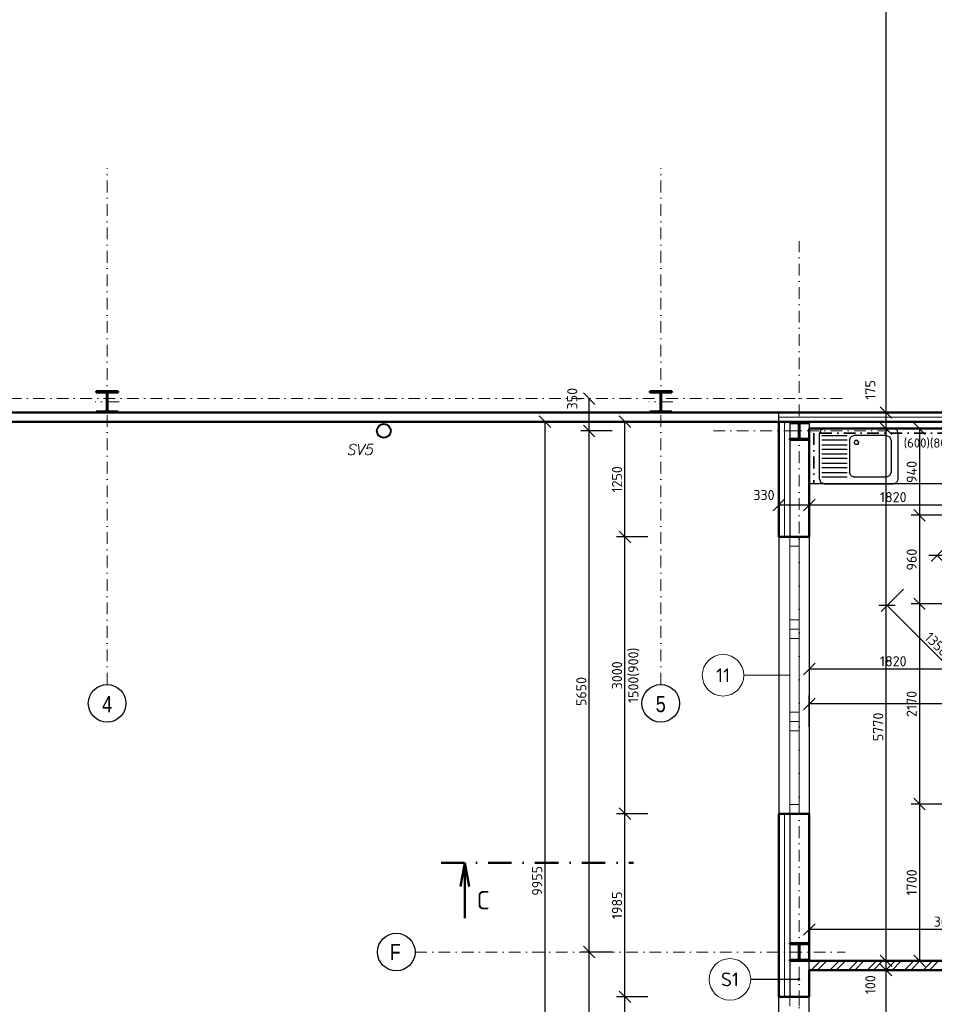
# Model space of a CAD drawing. Header units: millimetres. Extents: x -118752 to 407724, y -73278 to 155058.
# Tile 64 of 256: x 78497 to 88409, y 12751 to 23427. Entities that reach past the tile are written whole.
import ezdxf
from ezdxf.enums import TextEntityAlignment as Align

# ---------------------------------------------------------------- set-up
doc = ezdxf.new("R2010")
doc.units = ezdxf.units.MM
doc.header["$LTSCALE"] = 10
doc.linetypes.add('DASHDOT', pattern=[25.4, 12.7, -6.35, 0, -6.35])
doc.layers.add('CA_drez pravouhly+odkap. plocha (85x60xEH87)', color=7, linetype='Continuous')
doc.layers.add('IN_SANITA', color=7, linetype='Continuous')
for name, color, linetype, lineweight in [('CKBUBLINY', 1, 'Continuous', 18), ('CKBUBLINY_POPIS', 3, 'Continuous', 25), ('CKIZOLACE', 1, 'Continuous', 18), ('CKKOTY', 3, 'Continuous', 25), ('CKOBKLAD_POPIS', 3, 'Continuous', 25), ('CKOKNA', 1, 'Continuous', 18), ('CKPOPIS_POHLED', 3, 'Continuous', 25), ('CKRASTR', 7, 'DASHDOT', 15), ('CKRASTR_POPIS', 3, 'Continuous', 25), ('CKREZY_OZNACENI', 4, 'DASHDOT', 50), ('CKSTENY_PODROVINOU', 7, 'Continuous', 25), ('CKSTENY_REZ', 6, 'Continuous', 50), ('CKTEXTY_MALE', 3, 'Continuous', 18), ('CSPROFILY_OSY', 1, 'DASHDOT', 18), ('CSPROFILY_REZY', 4, 'Continuous', 50), ('obklady', 4, 'DASHDOT', 35), ('srafy', 7, 'Continuous', 18), ('ZTI-DEŠŤOVÁ-KANALIZACE', 210, 'KANALIZACE', 40)]:
    doc.layers.add(name, color=color, linetype=linetype, lineweight=lineweight)
doc.styles.add('Arial', font='arial.ttf', dxfattribs={"width": 0.8})
doc.styles.add('KURZIVA', font='italic__.ttf')
doc.styles.get("Standard").update_dxf_attribs({"font": 'isocpeur.ttf'})
doc.linetypes.add('IZOLACE_POLYSTYREN_EXPANDOVANY', pattern='A,1,[224,CADKON.SHX,S=0.01,R=0,X=-0.5,Y=-1.74],-2', length=3)
doc.linetypes.add('IZOLACE_POLYSTYREN_PENOVY', pattern='A,0.001,[228,CADKON.SHX,S=0.1,R=0,X=0,Y=0],-2', length=2.001)
doc.linetypes.add('KANALIZACE', pattern='A,30,-3.5,["C",Standard,S=2.54,R=0,X=-3.81,Y=-1.27],-0.001', length=33.501)
doc.dimstyles.new('CADKON', dxfattribs={"dimscale": 50, "dimtxt": 2.2, "dimasz": 2.5, "dimexe": 1.8, "dimexo": 5, "dimgap": 0.6, "dimtad": 1, "dimrnd": 1, "dimtxsty": 'Standard', "dimblk1": 'OBLIQUE', "dimblk2": 'OBLIQUE', "dimsah": 1, "dimcen": 2.5, "dimadec": 1, "dimazin": 2, "dimtfac": 1, "dimtdec": 4, "dimtix": 1, "dimtmove": 2, "dimatfit": 3, "dimldrblk": 'OPEN30', "dimfxl": 5, "dimfxlon": 1, "dimtolj": 1, "dimarcsym": 0})

# ---------------------------------------------------------------- blocks, each defined once
blk = doc.blocks.new('_OBLIQUE')
at = {"color": 0, "linetype": 'ByBlock'}
blk.add_line((-0.5, -0.5), (0.5, 0.5), dxfattribs=at)
blk = doc.blocks.new('*D7941')
at = {"layer": 'CKKOTY', "color": 0, "lineweight": -2}
for p, q in [((85306, 19068), (84966, 19068)), ((85056, 17818), (85056, 19068)), ((85306, 17818), (84966, 17818))]:
    blk.add_line(p, q, dxfattribs=at)
at = {"layer": 'Defpoints', "color": 0}
for p in [(85056, 19068), (86417, 19068), (86417, 17818)]:
    blk.add_point(p, dxfattribs=at)
at = {"layer": 'CKKOTY', "color": 0, "lineweight": -2, "xscale": 125, "yscale": 125, "zscale": 125}
for p, rotation in [((85056, 19068), 90), ((85056, 17818), 270)]:
    blk.add_blockref('_OBLIQUE', p, dxfattribs=dict(at, rotation=rotation))
at = {"layer": 'CKKOTY', "color": 0, "insert": (84971, 18443), "char_height": 110, "attachment_point": 5, "rotation": 90}
blk.add_mtext('\\A1;1250', dxfattribs=at)
blk = doc.blocks.new('_Open30')
at = {"color": 0, "lineweight": -2}
for p, q in [((-1, 0.268), (0, 0)), ((0, 0), (-1, -0.268)), ((0, 0), (-1, 0))]:
    blk.add_line(p, q, dxfattribs=at)
blk = doc.blocks.new('*D7943')
at = {"layer": 'CKKOTY', "color": 0, "lineweight": -2}
for p, q in [((85306, 14818), (84966, 14818)), ((85056, 12833), (85056, 14818)), ((85306, 12833), (84966, 12833))]:
    blk.add_line(p, q, dxfattribs=at)
at = {"layer": 'Defpoints', "color": 0}
for p in [(85056, 14818), (86417, 14818), (86417, 12833)]:
    blk.add_point(p, dxfattribs=at)
at = {"layer": 'CKKOTY', "color": 0, "lineweight": -2, "xscale": 125, "yscale": 125, "zscale": 125}
for p, rotation in [((85056, 14818), 90), ((85056, 12833), 270)]:
    blk.add_blockref('_OBLIQUE', p, dxfattribs=dict(at, rotation=rotation))
at = {"layer": 'CKKOTY', "color": 0, "insert": (84971, 13825), "char_height": 110, "attachment_point": 5, "rotation": 90}
blk.add_mtext('\\A1;1985', dxfattribs=at)
blk = doc.blocks.new('*D7944')
at = {"layer": 'CKKOTY', "color": 0, "lineweight": -2}
for p, q in [((85306, 17818), (84966, 17818)), ((85056, 14818), (85056, 17818)), ((85306, 14818), (84966, 14818))]:
    blk.add_line(p, q, dxfattribs=at)
at = {"layer": 'Defpoints', "color": 0}
for p in [(85056, 17818), (86417, 17818), (86417, 14818)]:
    blk.add_point(p, dxfattribs=at)
at = {"layer": 'CKKOTY', "color": 0, "lineweight": -2, "xscale": 125, "yscale": 125, "zscale": 125}
for p, rotation in [((85056, 17818), 90), ((85056, 14818), 270)]:
    blk.add_blockref('_OBLIQUE', p, dxfattribs=dict(at, rotation=rotation))
at = {"layer": 'CKKOTY', "color": 0, "char_height": 110, "attachment_point": 5, "rotation": 90}
for s, insert in [('\\A1;1500(900)', (85152, 16318)), ('\\A1;3000', (84971, 16318))]:
    blk.add_mtext(s, dxfattribs=dict(at, insert=insert))
blk = doc.blocks.new('*D7945')
at = {"layer": 'CKKOTY', "color": 0, "lineweight": -2}
for p, q in [((85306, 12833), (84966, 12833)), ((85056, 9833), (85056, 12833)), ((85306, 9833), (84966, 9833))]:
    blk.add_line(p, q, dxfattribs=at)
at = {"layer": 'Defpoints', "color": 0}
for p in [(85056, 12833), (86417, 12833), (86417, 9833)]:
    blk.add_point(p, dxfattribs=at)
at = {"layer": 'CKKOTY', "color": 0, "lineweight": -2, "xscale": 125, "yscale": 125, "zscale": 125}
for p, rotation in [((85056, 12833), 90), ((85056, 9833), 270)]:
    blk.add_blockref('_OBLIQUE', p, dxfattribs=dict(at, rotation=rotation))
at = {"layer": 'CKKOTY', "color": 0, "char_height": 110, "attachment_point": 5, "rotation": 90}
for s, insert in [('\\A1;1500(900)', (85152, 11333)), ('\\A1;3000', (84971, 11333))]:
    blk.add_mtext(s, dxfattribs=dict(at, insert=insert))
blk = doc.blocks.new('*D7946')
at = {"layer": 'CKKOTY', "color": 0, "lineweight": -2}
for p, q in [((84440, 19068), (84100, 19068)), ((84190, 9113), (84190, 19068)), ((84440, 9113), (84100, 9113))]:
    blk.add_line(p, q, dxfattribs=at)
at = {"layer": 'Defpoints', "color": 0}
for p in [(84190, 19068), (86723, 19068), (86724, 9113)]:
    blk.add_point(p, dxfattribs=at)
at = {"layer": 'CKKOTY', "color": 0, "lineweight": -2, "xscale": 125, "yscale": 125, "zscale": 125}
for p, rotation in [((84190, 19068), 90), ((84190, 9113), 270)]:
    blk.add_blockref('_OBLIQUE', p, dxfattribs=dict(at, rotation=rotation))
at = {"layer": 'CKKOTY', "color": 0, "insert": (84105, 14090), "char_height": 110, "attachment_point": 5, "rotation": 90}
blk.add_mtext('\\A1;9955', dxfattribs=at)
blk = doc.blocks.new('_Open90')
at = {"color": 0, "lineweight": -2}
for p, q in [((0, 0), (-1, 0)), ((-0.5, 0.5), (0, 0)), ((0, 0), (-0.5, -0.5))]:
    blk.add_line(p, q, dxfattribs=at)
blk = doc.blocks.new('*D7948')
at = {"layer": 'CKKOTY', "color": 0, "lineweight": -2}
for p, q in [((84918, 13318), (84578, 13318)), ((84668, 9318), (84668, 13318)), ((84918, 9318), (84578, 9318))]:
    blk.add_line(p, q, dxfattribs=at)
at = {"layer": 'Defpoints', "color": 0}
for p in [(84668, 13318), (86724, 13318), (86724, 9318)]:
    blk.add_point(p, dxfattribs=at)
at = {"layer": 'CKKOTY', "color": 0, "lineweight": -2, "xscale": 125, "yscale": 125, "zscale": 125}
for p, rotation in [((84668, 13318), 90), ((84668, 9318), 270)]:
    blk.add_blockref('_OBLIQUE', p, dxfattribs=dict(at, rotation=rotation))
at = {"layer": 'CKKOTY', "color": 0, "insert": (84583, 11318), "char_height": 110, "attachment_point": 5, "rotation": 90}
blk.add_mtext('\\A1;4000', dxfattribs=at)
blk = doc.blocks.new('*D7949')
at = {"layer": 'CKKOTY', "color": 0, "lineweight": -2}
for p, q in [((84918, 18968), (84578, 18968)), ((84668, 13318), (84668, 18968)), ((84918, 13318), (84578, 13318))]:
    blk.add_line(p, q, dxfattribs=at)
at = {"layer": 'Defpoints', "color": 0}
for p in [(84668, 18968), (86014, 18968), (86724, 13318)]:
    blk.add_point(p, dxfattribs=at)
at = {"layer": 'CKKOTY', "color": 0, "lineweight": -2, "xscale": 125, "yscale": 125, "zscale": 125}
for p, rotation in [((84668, 18968), 90), ((84668, 13318), 270)]:
    blk.add_blockref('_OBLIQUE', p, dxfattribs=dict(at, rotation=rotation))
at = {"layer": 'CKKOTY', "color": 0, "insert": (84583, 16143), "char_height": 110, "attachment_point": 5, "rotation": 90}
blk.add_mtext('\\A1;5650', dxfattribs=at)
blk = doc.blocks.new('*D7954')
at = {"layer": 'CKKOTY', "color": 0, "lineweight": -2}
for p, q in [((84550, 19318), (84578, 19318)), ((84668, 18968), (84668, 19318)), ((84918, 18968), (84578, 18968))]:
    blk.add_line(p, q, dxfattribs=at)
at = {"layer": 'Defpoints', "color": 0}
for p in [(84668, 19318), (85050, 19318), (86014, 18968)]:
    blk.add_point(p, dxfattribs=at)
at = {"layer": 'CKKOTY', "color": 0, "lineweight": -2, "xscale": 125, "yscale": 125, "zscale": 125}
for p, rotation in [((84668, 19318), 90), ((84668, 18968), 270)]:
    blk.add_blockref('_OBLIQUE', p, dxfattribs=dict(at, rotation=rotation))
at = {"layer": 'CKKOTY', "color": 0, "insert": (84485, 19318), "char_height": 110, "attachment_point": 5, "rotation": 90}
blk.add_mtext('\\A1;350', dxfattribs=at)
blk = doc.blocks.new('*D7964')
at = {"layer": 'CKKOTY', "color": 0, "lineweight": -2}
for p, q in [((87636, 13123), (87976, 13123)), ((87886, 9443), (87886, 13123)), ((87694, 9443), (87976, 9443))]:
    blk.add_line(p, q, dxfattribs=at)
at = {"layer": 'Defpoints', "color": 0}
for p in [(87054, 13123), (87886, 13123), (87194, 9443)]:
    blk.add_point(p, dxfattribs=at)
at = {"layer": 'CKKOTY', "color": 0, "lineweight": -2, "xscale": 125, "yscale": 125, "zscale": 125}
for p, rotation in [((87886, 13123), 90), ((87886, 9443), 270)]:
    blk.add_blockref('_OBLIQUE', p, dxfattribs=dict(at, rotation=rotation))
at = {"layer": 'CKKOTY', "color": 0, "insert": (87801, 11283), "char_height": 110, "attachment_point": 5, "rotation": 90}
blk.add_mtext('\\A1;3680', dxfattribs=at)
blk = doc.blocks.new('*D7965')
at = {"layer": 'CKKOTY', "color": 0, "lineweight": -2}
for p, q in [((87636, 13223), (87976, 13223)), ((87886, 13123), (87886, 13223)), ((87636, 13123), (87976, 13123))]:
    blk.add_line(p, q, dxfattribs=at)
at = {"layer": 'Defpoints', "color": 0}
for p in [(87054, 13223), (87886, 13223), (87054, 13123)]:
    blk.add_point(p, dxfattribs=at)
at = {"layer": 'CKKOTY', "color": 0, "lineweight": -2, "xscale": 125, "yscale": 125, "zscale": 125}
for p, rotation in [((87886, 13223), 90), ((87886, 13123), 270)]:
    blk.add_blockref('_OBLIQUE', p, dxfattribs=dict(at, rotation=rotation))
at = {"layer": 'CKKOTY', "color": 0, "insert": (87716, 12964), "char_height": 110, "attachment_point": 5, "rotation": 90}
blk.add_mtext('\\A1;100', dxfattribs=at)
blk = doc.blocks.new('*D7966')
at = {"layer": 'CKKOTY', "color": 0, "lineweight": -2}
for p, q in [((87636, 18993), (87976, 18993)), ((87886, 13223), (87886, 18993)), ((87636, 13223), (87976, 13223))]:
    blk.add_line(p, q, dxfattribs=at)
at = {"layer": 'Defpoints', "color": 0}
for p in [(87054, 18993), (87886, 18993), (87054, 13223)]:
    blk.add_point(p, dxfattribs=at)
at = {"layer": 'CKKOTY', "color": 0, "lineweight": -2, "xscale": 125, "yscale": 125, "zscale": 125}
for p, rotation in [((87886, 18993), 90), ((87886, 13223), 270)]:
    blk.add_blockref('_OBLIQUE', p, dxfattribs=dict(at, rotation=rotation))
at = {"layer": 'CKKOTY', "color": 0, "insert": (87801, 15759), "char_height": 110, "attachment_point": 5, "rotation": 90}
blk.add_mtext('\\A1;5770', dxfattribs=at)
blk = doc.blocks.new('*D7967')
at = {"layer": 'CKKOTY', "color": 0, "lineweight": -2}
for p, q in [((87886, 18993), (87886, 19168)), ((88386, 19168), (87976, 19168)), ((87636, 18993), (87976, 18993))]:
    blk.add_line(p, q, dxfattribs=at)
at = {"layer": 'Defpoints', "color": 0}
for p in [(87886, 19168), (87886, 19168), (87054, 18993)]:
    blk.add_point(p, dxfattribs=at)
at = {"layer": 'CKKOTY', "color": 0, "lineweight": -2, "xscale": 125, "yscale": 125, "zscale": 125}
for p, rotation in [((87886, 19168), 90), ((87886, 18993), 270)]:
    blk.add_blockref('_OBLIQUE', p, dxfattribs=dict(at, rotation=rotation))
at = {"layer": 'CKKOTY', "color": 0, "insert": (87716, 19413), "char_height": 110, "attachment_point": 5, "rotation": 90}
blk.add_mtext('\\A1;175', dxfattribs=at)
blk = doc.blocks.new('*D7968')
at = {"layer": 'CKKOTY', "color": 0, "lineweight": -2}
for p, q in [((87636, 41468), (87976, 41468)), ((87886, 19168), (87886, 41468)), ((87386, 19168), (87796, 19168))]:
    blk.add_line(p, q, dxfattribs=at)
at = {"layer": 'Defpoints', "color": 0}
for p in [(85564, 41468), (87886, 41468), (87886, 19168)]:
    blk.add_point(p, dxfattribs=at)
at = {"layer": 'CKKOTY', "color": 0, "lineweight": -2, "xscale": 125, "yscale": 125, "zscale": 125}
for p, rotation in [((87886, 41468), 90), ((87886, 19168), 270)]:
    blk.add_blockref('_OBLIQUE', p, dxfattribs=dict(at, rotation=rotation))
at = {"layer": 'CKKOTY', "color": 0, "insert": (87801, 30318), "char_height": 110, "attachment_point": 5, "rotation": 90}
blk.add_mtext('\\A1;22300', dxfattribs=at)
blk = doc.blocks.new('*D7971')
at = {"layer": 'CKKOTY', "color": 0, "lineweight": -2}
for p, q in [((87054, 13723), (87054, 13653)), ((90054, 13723), (90054, 13653)), ((90054, 13563), (87054, 13563))]:
    blk.add_line(p, q, dxfattribs=at)
at = {"layer": 'Defpoints', "color": 0}
for p in [(87054, 13563), (87054, 13223), (90054, 13223)]:
    blk.add_point(p, dxfattribs=at)
at = {"layer": 'CKKOTY', "color": 0, "lineweight": -2, "xscale": 125, "yscale": 125, "zscale": 125, "rotation": 180}
blk.add_blockref('_OBLIQUE', (87054, 13563), dxfattribs=at)
at = {"layer": 'CKKOTY', "color": 0, "lineweight": -2, "xscale": 125, "yscale": 125, "zscale": 125}
blk.add_blockref('_OBLIQUE', (90054, 13563), dxfattribs=at)
at = {"layer": 'CKKOTY', "color": 0, "insert": (88554, 13648), "char_height": 110, "attachment_point": 5}
blk.add_mtext('\\A1;3000', dxfattribs=at)
blk = doc.blocks.new('*D7979')
at = {"layer": 'CKKOTY', "color": 0, "lineweight": -2}
for p, q in [((87054, 15758), (87054, 16098)), ((90774, 16030), (90774, 16098)), ((90774, 16008), (87054, 16008))]:
    blk.add_line(p, q, dxfattribs=at)
at = {"layer": 'Defpoints', "color": 0}
for p in [(87054, 16008), (90774, 15530), (87054, 14818)]:
    blk.add_point(p, dxfattribs=at)
at = {"layer": 'CKKOTY', "color": 0, "lineweight": -2, "xscale": 125, "yscale": 125, "zscale": 125, "rotation": 180}
blk.add_blockref('_OBLIQUE', (87054, 16008), dxfattribs=at)
at = {"layer": 'CKKOTY', "color": 0, "lineweight": -2, "xscale": 125, "yscale": 125, "zscale": 125}
blk.add_blockref('_OBLIQUE', (90774, 16008), dxfattribs=at)
at = {"layer": 'CKKOTY', "color": 0, "insert": (89120, 16093), "char_height": 110, "attachment_point": 5}
blk.add_mtext('\\A1;3720', dxfattribs=at)
blk = doc.blocks.new('*D7980')
at = {"layer": 'CKKOTY', "color": 0, "lineweight": -2}
for p, q in [((87054, 18415), (87054, 18075)), ((88874, 18415), (88874, 18075)), ((87054, 18165), (88874, 18165))]:
    blk.add_line(p, q, dxfattribs=at)
at = {"layer": 'Defpoints', "color": 0}
for p in [(87054, 18993), (88874, 18993), (88874, 18165)]:
    blk.add_point(p, dxfattribs=at)
at = {"layer": 'CKKOTY', "color": 0, "lineweight": -2, "xscale": 125, "yscale": 125, "zscale": 125, "rotation": 180}
blk.add_blockref('_OBLIQUE', (87054, 18165), dxfattribs=at)
at = {"layer": 'CKKOTY', "color": 0, "lineweight": -2, "xscale": 125, "yscale": 125, "zscale": 125}
blk.add_blockref('_OBLIQUE', (88874, 18165), dxfattribs=at)
at = {"layer": 'CKKOTY', "color": 0, "insert": (87964, 18250), "char_height": 110, "attachment_point": 5}
blk.add_mtext('\\A1;1820', dxfattribs=at)
blk = doc.blocks.new('*D8335')
at = {"layer": 'CKKOTY', "color": 0, "lineweight": -2}
for p, q in [((86724, 18415), (86724, 18075)), ((87054, 18415), (87054, 18075)), ((86724, 18165), (87054, 18165))]:
    blk.add_line(p, q, dxfattribs=at)
at = {"layer": 'Defpoints', "color": 0}
for p in [(86724, 19068), (87054, 18993), (87054, 18165)]:
    blk.add_point(p, dxfattribs=at)
at = {"layer": 'CKKOTY', "color": 0, "lineweight": -2, "xscale": 125, "yscale": 125, "zscale": 125, "rotation": 180}
blk.add_blockref('_OBLIQUE', (86724, 18165), dxfattribs=at)
at = {"layer": 'CKKOTY', "color": 0, "lineweight": -2, "xscale": 125, "yscale": 125, "zscale": 125}
blk.add_blockref('_OBLIQUE', (87054, 18165), dxfattribs=at)
at = {"layer": 'CKKOTY', "color": 0, "insert": (86563, 18273), "char_height": 110, "attachment_point": 5}
blk.add_mtext('\\A1;330', dxfattribs=at)
blk = doc.blocks.new('*D8738')
at = {"layer": 'CKKOTY', "color": 0, "lineweight": -2}
for p, q in [((88499, 18993), (88159, 18993)), ((88249, 18993), (88249, 18053)), ((88499, 18053), (88159, 18053))]:
    blk.add_line(p, q, dxfattribs=at)
at = {"layer": 'Defpoints', "color": 0}
for p in [(88874, 18993), (88249, 18053), (88874, 18053)]:
    blk.add_point(p, dxfattribs=at)
at = {"layer": 'CKKOTY', "color": 0, "lineweight": -2, "xscale": 125, "yscale": 125, "zscale": 125}
for p, rotation in [((88249, 18993), 90), ((88249, 18053), 270)]:
    blk.add_blockref('_OBLIQUE', p, dxfattribs=dict(at, rotation=rotation))
at = {"layer": 'CKKOTY', "color": 0, "insert": (88164, 18523), "char_height": 110, "attachment_point": 5, "rotation": 90}
blk.add_mtext('\\A1;940', dxfattribs=at)
blk = doc.blocks.new('*D8739')
at = {"layer": 'CKKOTY', "color": 0, "lineweight": -2}
for p, q in [((88499, 18053), (88159, 18053)), ((88249, 18053), (88249, 17093)), ((88499, 17093), (88159, 17093))]:
    blk.add_line(p, q, dxfattribs=at)
at = {"layer": 'Defpoints', "color": 0}
for p in [(88874, 18053), (88249, 17093), (89833, 17093)]:
    blk.add_point(p, dxfattribs=at)
at = {"layer": 'CKKOTY', "color": 0, "lineweight": -2, "xscale": 125, "yscale": 125, "zscale": 125}
for p, rotation in [((88249, 18053), 90), ((88249, 17093), 270)]:
    blk.add_blockref('_OBLIQUE', p, dxfattribs=dict(at, rotation=rotation))
at = {"layer": 'CKKOTY', "color": 0, "insert": (88164, 17573), "char_height": 110, "attachment_point": 5, "rotation": 90}
blk.add_mtext('\\A1;960', dxfattribs=at)
blk = doc.blocks.new('*D8746')
at = {"layer": 'CKKOTY', "color": 0, "lineweight": -2}
for p, q in [((87054, 16636), (87054, 16296)), ((88874, 16636), (88874, 16296)), ((88874, 16386), (87054, 16386))]:
    blk.add_line(p, q, dxfattribs=at)
at = {"layer": 'Defpoints', "color": 0}
for p in [(88874, 18052), (87054, 17214), (87054, 16386)]:
    blk.add_point(p, dxfattribs=at)
at = {"layer": 'CKKOTY', "color": 0, "lineweight": -2, "xscale": 125, "yscale": 125, "zscale": 125, "rotation": 180}
blk.add_blockref('_OBLIQUE', (87054, 16386), dxfattribs=at)
at = {"layer": 'CKKOTY', "color": 0, "lineweight": -2, "xscale": 125, "yscale": 125, "zscale": 125}
blk.add_blockref('_OBLIQUE', (88874, 16386), dxfattribs=at)
at = {"layer": 'CKKOTY', "color": 0, "insert": (87964, 16471), "char_height": 110, "attachment_point": 5}
blk.add_mtext('\\A1;1820', dxfattribs=at)
blk = doc.blocks.new('*D8747')
at = {"layer": 'CKKOTY', "color": 0, "lineweight": -2}
for p, q in [((88074, 17251), (87834, 17011)), ((87897, 17075), (88856, 16116)), ((89033, 16293), (88792, 16052))]:
    blk.add_line(p, q, dxfattribs=at)
at = {"layer": 'Defpoints', "color": 0}
for p in [(88874, 18052), (89833, 17093), (88856, 16116)]:
    blk.add_point(p, dxfattribs=at)
at = {"layer": 'CKKOTY', "color": 0, "lineweight": -2, "xscale": 125, "yscale": 125, "zscale": 125}
for p, rotation in [((87897, 17075), 135), ((88856, 16116), 315)]:
    blk.add_blockref('_OBLIQUE', p, dxfattribs=dict(at, rotation=rotation))
at = {"layer": 'CKKOTY', "color": 0, "insert": (88437, 16655), "char_height": 110, "attachment_point": 5, "rotation": 315}
blk.add_mtext('\\A1;1356', dxfattribs=at)
blk = doc.blocks.new('*D8748')
at = {"layer": 'CKKOTY', "color": 0, "lineweight": -2}
for p, q in [((88616, 17794), (88375, 17554)), ((88439, 17617), (88919, 17138)), ((89095, 17314), (88855, 17074))]:
    blk.add_line(p, q, dxfattribs=at)
at = {"layer": 'Defpoints', "color": 0}
for p in [(88874, 18053), (89354, 17573), (88919, 17138)]:
    blk.add_point(p, dxfattribs=at)
at = {"layer": 'CKKOTY', "color": 0, "lineweight": -2, "xscale": 125, "yscale": 125, "zscale": 125}
for p, rotation in [((88439, 17617), 134.9999999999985), ((88919, 17138), 314.9999999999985)]:
    blk.add_blockref('_OBLIQUE', p, dxfattribs=dict(at, rotation=rotation))
at = {"layer": 'CKKOTY', "color": 0, "insert": (88739, 17438), "char_height": 110, "attachment_point": 5, "rotation": 315}
blk.add_mtext('\\A1;679', dxfattribs=at)
blk = doc.blocks.new('*D8749')
at = {"layer": 'CKKOTY', "color": 0, "lineweight": -2}
for p, q in [((88499, 17093), (88159, 17093)), ((88249, 17093), (88249, 14923)), ((88499, 14923), (88159, 14923))]:
    blk.add_line(p, q, dxfattribs=at)
at = {"layer": 'Defpoints', "color": 0}
for p in [(89833, 17093), (88249, 14923), (90054, 14923)]:
    blk.add_point(p, dxfattribs=at)
at = {"layer": 'CKKOTY', "color": 0, "lineweight": -2, "xscale": 125, "yscale": 125, "zscale": 125}
for p, rotation in [((88249, 17093), 90), ((88249, 14923), 270)]:
    blk.add_blockref('_OBLIQUE', p, dxfattribs=dict(at, rotation=rotation))
at = {"layer": 'CKKOTY', "color": 0, "insert": (88164, 16008), "char_height": 110, "attachment_point": 5, "rotation": 90}
blk.add_mtext('\\A1;2170', dxfattribs=at)
blk = doc.blocks.new('*D8750')
at = {"layer": 'CKKOTY', "color": 0, "lineweight": -2}
for p, q in [((88499, 14923), (88159, 14923)), ((88249, 14923), (88249, 13223)), ((88499, 13223), (88159, 13223))]:
    blk.add_line(p, q, dxfattribs=at)
at = {"layer": 'Defpoints', "color": 0}
for p in [(90054, 14923), (88249, 13223), (90054, 13223)]:
    blk.add_point(p, dxfattribs=at)
at = {"layer": 'CKKOTY', "color": 0, "lineweight": -2, "xscale": 125, "yscale": 125, "zscale": 125}
for p, rotation in [((88249, 14923), 90), ((88249, 13223), 270)]:
    blk.add_blockref('_OBLIQUE', p, dxfattribs=dict(at, rotation=rotation))
at = {"layer": 'CKKOTY', "color": 0, "insert": (88164, 14073), "char_height": 110, "attachment_point": 5, "rotation": 90}
blk.add_mtext('\\A1;1700', dxfattribs=at)
blk = doc.blocks.new('CK_S_EXT_HEAHEA200')
for p, q in [((-100, 95), (100, 95)), ((-100, 95), (-100, 85)), ((-100, 85), (-21.25, 85)), ((-3.25, -67), (-3.25, 67)), ((3.25, -67), (3.25, 67)), ((100, 85), (21.25, 85)), ((100, 95), (100, 85)), ((-100, -95), (-100, -85)), ((-100, -85), (-21.25, -85)), ((-100, -95), (100, -95)), ((100, -85), (21.25, -85)), ((100, -95), (100, -85))]:
    blk.add_line(p, q)
for centre, start, end in [((-21.25, 67), 0, 90), ((21.25, 67), 90, 180), ((-21.25, -67), 270, 0), ((21.25, -67), 180, 270)]:
    blk.add_arc(centre, 18, start, end)
blk = doc.blocks.new('CK_S_EXT_HEAHEA240')
for p, q in [((-120, 115), (120, 115)), ((-120, 115), (-120, 103)), ((120, 115), (120, 103)), ((-120, 103), (-24.75, 103)), ((-3.75, -82), (-3.75, 82)), ((3.75, -82), (3.75, 82)), ((120, 103), (24.75, 103)), ((-120, -115), (-120, -103)), ((-120, -103), (-24.75, -103)), ((120, -103), (24.75, -103)), ((120, -115), (120, -103)), ((-120, -115), (120, -115))]:
    blk.add_line(p, q)
for centre, start, end in [((-24.75, 82), 0, 90), ((24.75, 82), 90, 180), ((-24.75, -82), 270, 0), ((24.75, -82), 180, 270)]:
    blk.add_arc(centre, 21, start, end)
blk = doc.blocks.new('drez pravouhly+odkap. plocha (85x60xEH87)_P')
at = {"layer": 'CA_drez pravouhly+odkap. plocha (85x60xEH87)', "linetype": 'ByBlock'}
for p, q in [((-0.41, -0.015), (-0.375, 0)), ((-0.375, 0), (-0.1, 0)), ((-0.1, 0), (0.375, 0)), ((0.41, -0.015), (0.375, 0)), ((-0.41, -0.015), (-0.425, -0.05)), ((-0.425, -0.55), (-0.425, -0.05)), ((-0.4, -0.075), (-0.125, -0.075)), ((-0.1, -0.125), (-0.085, -0.09)), ((-0.05, -0.075), (-0.085, -0.09)), ((0.3, -0.075), (-0.05, -0.075)), ((0.3, -0.075), (0.335, -0.09)), ((0.35, -0.125), (0.335, -0.09)), ((0.41, -0.015), (0.425, -0.05)), ((0.425, -0.55), (0.425, -0.05)), ((-0.125, -0.125), (-0.4, -0.125)), ((-0.4, -0.175), (-0.125, -0.175)), ((-0.1, -0.125), (-0.1, -0.475)), ((-0.038, -0.128), (-0.05, -0.15)), ((-0.038, -0.172), (-0.05, -0.15)), ((-0.013, -0.128), (-0.038, -0.128)), ((-0.013, -0.172), (-0.038, -0.172)), ((0, -0.15), (-0.013, -0.128)), ((0, -0.15), (-0.013, -0.172)), ((0.35, -0.125), (0.35, -0.475)), ((-0.125, -0.225), (-0.4, -0.225)), ((-0.4, -0.275), (-0.125, -0.275)), ((-0.125, -0.325), (-0.4, -0.325)), ((-0.4, -0.375), (-0.125, -0.375)), ((-0.125, -0.425), (-0.4, -0.425)), ((-0.4, -0.475), (-0.125, -0.475)), ((-0.125, -0.525), (-0.4, -0.525)), ((-0.085, -0.51), (-0.1, -0.475)), ((-0.085, -0.51), (-0.05, -0.525)), ((0.3, -0.525), (-0.05, -0.525)), ((0.335, -0.51), (0.3, -0.525)), ((0.335, -0.51), (0.35, -0.475)), ((-0.425, -0.55), (-0.41, -0.585)), ((-0.375, -0.6), (-0.41, -0.585)), ((-0.375, -0.6), (-0.1, -0.6)), ((-0.1, -0.6), (0.375, -0.6)), ((0.375, -0.6), (0.41, -0.585)), ((0.425, -0.55), (0.41, -0.585))]:
    blk.add_line(p, q, dxfattribs=at)
blk = doc.blocks.new('CK_BUBBLE_1_0_0')
at = {"color": 0, "linetype": 'ByBlock', "lineweight": -2}
blk.add_circle((0, 0), 1, dxfattribs=at)

msp = doc.modelspace()

# ---------------------------------------------------------------- hatches: boundary and pattern name
at = {"layer": 'srafy', "transparency": 33554661}
h = msp.add_hatch(dxfattribs=at)
h.set_pattern_fill('ANSI32', color=256, scale=15, style=0)
h.paths.add_polyline_path([(90054.387, 13223.166), (87054.387, 13223.166), (87054.387, 13123.166), (90294.387, 13123.166), (90294.387, 13223.166), (90154.387, 13223.166)])
h.paths.add_polyline_path([(90054.387, 13223.166), (90154.387, 13223.166), (90154.387, 13623.168), (90054.387, 13623.168)])
edge = h.paths.add_edge_path()
edge.add_line((91564.387, 13223.166), (91564.387, 13318.166))
edge.add_line((91564.387, 13318.166), (91447.637, 13318.166))
edge.add_line((91447.637, 13318.166), (91447.637, 13251.166))
edge.add_arc((91465.637, 13251.166), 18, 180, 270)
edge.add_line((91465.637, 13233.166), (91544.387, 13233.166))
edge.add_line((91544.387, 13233.166), (91544.387, 13223.166))
edge.add_line((91544.387, 13223.166), (91444.387, 13223.166))
edge.add_line((91444.387, 13223.166), (91432.373, 13223.166))
edge.add_line((91432.373, 13223.166), (91432.373, 13123.166))
edge.add_line((91432.373, 13123.166), (91494.387, 13123.166))
edge.add_line((91494.387, 13123.166), (92294.387, 13123.166))
edge.add_line((92294.387, 13123.166), (92294.387, 13223.166))
edge.add_line((92294.387, 13223.166), (91564.387, 13223.166))
edge = h.paths.add_edge_path()
edge.add_line((91324.387, 13223.166), (91194.387, 13223.166))
edge.add_line((91194.387, 13223.166), (91194.387, 13123.166))
edge.add_line((91194.387, 13123.166), (91394.387, 13123.166))
edge.add_line((91394.387, 13123.166), (91432.373, 13123.166))
edge.add_line((91432.373, 13123.166), (91432.373, 13223.166))
edge.add_line((91432.373, 13223.166), (91344.387, 13223.166))
edge.add_line((91344.387, 13223.166), (91344.387, 13233.166))
edge.add_line((91344.387, 13233.166), (91423.137, 13233.166))
edge.add_arc((91423.137, 13251.166), 18, 270, 300.8700596)
edge.add_line((91432.373, 13235.716), (91432.373, 13318.166))
edge.add_line((91432.373, 13318.166), (91324.387, 13318.166))
edge.add_line((91324.387, 13318.166), (91324.387, 13223.166))
edge = h.paths.add_edge_path()
edge.add_line((94224.387, 13223.166), (93194.387, 13223.166))
edge.add_line((93194.387, 13223.166), (93194.387, 13123.166))
edge.add_line((93194.387, 13123.166), (97444.387, 13123.166))
edge.add_line((97444.387, 13123.166), (97444.387, 13222.898))
edge.add_line((97444.387, 13222.898), (97432.373, 13222.898))
edge.add_line((97432.373, 13222.898), (97344.387, 13222.898))
edge.add_line((97344.387, 13222.898), (97344.387, 13232.898))
edge.add_line((97344.387, 13232.898), (97423.137, 13232.898))
edge.add_arc((97423.137, 13250.898), 18, 270, 300.8700596)
edge.add_line((97432.373, 13235.448), (97432.373, 13318.166))
edge.add_line((97432.373, 13318.166), (97324.387, 13318.166))
edge.add_line((97324.387, 13318.166), (97324.387, 13223.166))
edge.add_line((97324.387, 13223.166), (94224.387, 13223.166))
edge = h.paths.add_edge_path()
edge.add_line((97564.387, 13298.166), (97564.387, 13318.166))
edge.add_line((97564.387, 13318.166), (97447.637, 13318.166))
edge.add_line((97447.637, 13318.166), (97447.637, 13250.898))
edge.add_arc((97465.637, 13250.898), 18, 180, 270)
edge.add_line((97465.637, 13232.898), (97544.387, 13232.898))
edge.add_line((97544.387, 13232.898), (97544.387, 13222.898))
edge.add_line((97544.387, 13222.898), (97444.387, 13222.898))
edge.add_line((97444.387, 13222.898), (97444.387, 13123.166))
edge.add_line((97444.387, 13123.166), (99564.387, 13123.166))
edge.add_line((99564.387, 13123.166), (99564.387, 13298.166))
edge.add_line((99564.387, 13298.166), (99464.387, 13298.166))
edge.add_line((99464.387, 13298.166), (97564.387, 13298.166))
h.paths.add_polyline_path([(93303.124, 12967.403), (93303.124, 13209.403), (93468.124, 13209.403), (93468.124, 12967.403)], flags=24)
h.paths.add_polyline_path([(95301.001, 12959.974), (95301.001, 13201.974), (95466.001, 13201.974), (95466.001, 12959.974)], flags=24)

# ---------------------------------------------------------------- linework, layer by layer
at = {"layer": 'CKBUBLINY'}
msp.add_line((86344.387, 16318.166), (86844.387, 16318.166), dxfattribs=at)
at = {"layer": 'CKIZOLACE', "linetype": 'IZOLACE_POLYSTYREN_PENOVY', "ltscale": 5}
msp.add_lwpolyline([(86724.387, 19118.166), (98159.387, 19118.166)], dxfattribs=at)
at = {"layer": 'CKIZOLACE', "linetype": 'IZOLACE_POLYSTYREN_EXPANDOVANY', "ltscale": 3}
for points in [[(86784.387, 19068.166), (86784.387, 17818.166)], [(86784.387, 14818.166), (86784.387, 12832.666)]]:
    msp.add_lwpolyline(points, dxfattribs=at)
at = {"layer": 'CKOKNA'}
for p, q in [((86844.387, 17718.166), (86844.387, 17818.166)), ((86844.387, 17818.166), (86944.387, 17818.166)), ((86944.387, 17718.166), (86944.387, 17818.166)), ((86844.387, 17718.166), (86844.387, 16918.166)), ((86844.387, 17718.166), (86944.387, 17718.166)), ((86944.387, 17718.166), (86944.387, 16918.166)), ((86844.387, 16818.166), (86844.387, 16918.166)), ((86844.387, 16918.166), (86944.387, 16918.166)), ((86944.387, 16818.166), (86944.387, 16918.166)), ((86844.387, 16818.166), (86944.387, 16818.166)), ((86844.387, 16718.166), (86844.387, 16818.166)), ((86944.387, 16718.166), (86944.387, 16818.166)), ((86844.387, 16718.166), (86844.387, 15918.166)), ((86844.387, 16718.166), (86944.387, 16718.166)), ((86944.387, 16718.166), (86944.387, 15918.166)), ((86844.387, 15818.166), (86844.387, 15918.166)), ((86844.387, 15918.166), (86944.387, 15918.166)), ((86944.387, 15818.166), (86944.387, 15918.166)), ((86844.387, 15818.166), (86944.387, 15818.166)), ((86844.387, 15718.166), (86844.387, 15818.166)), ((86944.387, 15718.166), (86944.387, 15818.166)), ((86844.387, 15718.166), (86844.387, 14918.166)), ((86844.387, 15718.166), (86944.387, 15718.166)), ((86944.387, 15718.166), (86944.387, 14918.166)), ((86844.387, 14918.166), (86944.387, 14918.166)), ((86844.387, 14918.166), (86844.387, 14818.166)), ((86944.387, 14918.166), (86944.387, 14818.166)), ((86844.387, 14818.166), (86944.387, 14818.166)), ((86844.387, 12732.666), (86844.387, 12832.666)), ((86844.387, 12832.666), (86944.387, 12832.666)), ((86944.387, 12732.666), (86944.387, 12832.666))]:
    msp.add_line(p, q, dxfattribs=at)
at = {"layer": 'CKRASTR'}
for p, q in [((79444.387, 16218.166), (79444.387, 21818.166)), ((85444.387, 16218.166), (85444.387, 21818.166)), ((86944.387, 6677.167), (86944.387, 21025.515)), ((86944.387, 6677.167), (86944.387, 21025.515)), ((49930.609, 19318.166), (87432.373, 19318.166)), ((86014.432, 18968.166), (87930.503, 18968.166)), ((82782.01, 13318.166), (87444.387, 13318.166))]:
    msp.add_line(p, q, dxfattribs=at)
at = {"layer": 'CKRASTR_POPIS'}
for centre in [(79444.387, 16014.243), (85444.387, 16014.243), (82578.088, 13318.166)]:
    msp.add_circle(centre, 203.923, dxfattribs=at)
at = {"layer": 'CKREZY_OZNACENI', "ltscale": 2}
msp.add_line((83065.084, 14286.323), (85147.981, 14286.323), dxfattribs=at)
at = {"layer": 'CKREZY_OZNACENI', "linetype": 'Continuous'}
for q in [(83275.718, 14027.811), (83321.301, 13686.323), (83366.883, 14027.811)]:
    msp.add_line((83321.301, 14286.323), q, dxfattribs=at)
at = {"layer": 'CKSTENY_PODROVINOU'}
for p, q in [((86724.387, 19068.166), (86724.387, 19168.166)), ((86724.387, 19168.166), (98159.387, 19168.166)), ((86724.387, 19068.166), (86724.387, 19168.166)), ((86844.387, 19068.166), (86724.387, 19068.166)), ((86844.387, 19068.166), (86844.387, 17818.166)), ((97564.387, 19068.166), (87054.387, 19068.199)), ((87054.387, 19068.166), (87054.387, 18993.199)), ((86724.387, 17818.166), (86724.387, 14818.166)), ((86844.387, 17818.166), (86724.387, 17818.166)), ((87054.387, 17818.166), (87054.387, 14818.166)), ((86844.387, 14818.166), (86724.387, 14818.166)), ((86844.387, 14818.166), (86844.387, 12832.666)), ((87054.387, 13123.166), (87054.387, 13223.166)), ((86724.387, 9832.666), (86724.387, 12832.666)), ((86844.387, 12832.666), (86724.387, 12832.666)), ((87054.387, 9832.666), (87054.387, 12832.666))]:
    msp.add_line(p, q, dxfattribs=at)
at = {"layer": 'CKSTENY_REZ'}
for p, q in [((61324.387, 19168.166), (98159.387, 19168.166)), ((61224.387, 19068.166), (87054.387, 19068.166)), ((86724.387, 19068.166), (87054.387, 19068.199)), ((87054.354, 19068.166), (86724.387, 19068.166)), ((86724.387, 19068.166), (86724.387, 17818.166)), ((87054.387, 19068.199), (87054.387, 19068.166)), ((87054.387, 19068.199), (97564.387, 19068.199)), ((87054.387, 18993.199), (88874.387, 18993.199)), ((87054.387, 17818.166), (87054.387, 18993.199)), ((86724.387, 17818.166), (87054.387, 17818.166)), ((86724.387, 14818.166), (87054.387, 14818.166)), ((86724.387, 14818.166), (86724.387, 12832.666)), ((87054.387, 13223.166), (87054.387, 14818.166)), ((87054.387, 13223.166), (90054.387, 13223.166)), ((87054.387, 13123.166), (90294.387, 13123.166)), ((87054.387, 13123.166), (87054.387, 12832.666)), ((86724.387, 12832.666), (87054.387, 12832.666))]:
    msp.add_line(p, q, dxfattribs=at)
at = {"layer": 'CSPROFILY_OSY'}
for p, q in [((79444.387, 19408.166), (79444.387, 19158.166)), ((85444.387, 19408.166), (85444.387, 19158.166)), ((79574.387, 19283.166), (79314.387, 19283.166)), ((85574.387, 19283.166), (85314.387, 19283.166)), ((86944.387, 18863.166), (86944.387, 19073.166)), ((86834.387, 18968.166), (87054.387, 18968.166)), ((86944.387, 13213.166), (86944.387, 13423.166)), ((86834.387, 13318.166), (87054.387, 13318.166))]:
    msp.add_line(p, q, dxfattribs=at)
at = {"layer": 'IN_SANITA', "linetype": 'Continuous'}
msp.add_line((88874.387, 18393.199), (87054.387, 18393.199), dxfattribs=at)
at = {"layer": 'obklady'}
msp.add_lwpolyline([(88824.387, 18393.199), (88824.387, 18943.199), (87104.387, 18943.199), (87104.387, 18393.199)], dxfattribs=at)
at = {"layer": 'ZTI-DEŠŤOVÁ-KANALIZACE'}
msp.add_circle((82443.74, 18968.166), 75, dxfattribs=at)

# ---------------------------------------------------------------- block references
at = {"layer": 'CKBUBLINY'}
ref = msp.add_blockref('CK_BUBBLE_1_0_0', (86119.387, 16318.166), dxfattribs=dict(at, xscale=225, yscale=225, zscale=225))
ref.add_attrib('NUM1', '11', dxfattribs={"layer": 'CKBUBLINY_POPIS', "height": 150}).set_placement((86119.387, 16318.166), align=Align.MIDDLE_CENTER)
ref = msp.add_blockref('CK_BUBBLE_1_0_0', (86194, 13021.504), dxfattribs=dict(at, xscale=225, yscale=225, zscale=225))
ref.add_attrib('NUM1', 'S1', dxfattribs={"layer": 'CKBUBLINY_POPIS', "height": 150}).set_placement((86194, 13021.504), align=Align.MIDDLE_CENTER)
at = {"layer": 'CSPROFILY_REZY', "rotation": 180}
for p in [(79444.387, 19283.166), (85444.387, 19283.166)]:
    msp.add_blockref('CK_S_EXT_HEAHEA240', p, dxfattribs=at)
at = {"layer": 'CSPROFILY_REZY'}
for p in [(86944.387, 18968.166), (86944.387, 13318.166)]:
    msp.add_blockref('CK_S_EXT_HEAHEA200', p, dxfattribs=at)
at = {"layer": 'IN_SANITA', "linetype": 'Continuous', "xscale": 1000, "yscale": 1000, "zscale": 1000}
msp.add_blockref('drez pravouhly+odkap. plocha (85x60xEH87)_P', (87590.568, 18993.199), dxfattribs=at)

# ---------------------------------------------------------------- texts
at = {"layer": 'CKOBKLAD_POPIS'}
msp.add_text('(600)(800)', height=100, dxfattribs=at).set_placement((88362.976, 18837.309), align=Align.MIDDLE_CENTER)
at = {"layer": 'CKPOPIS_POHLED'}
msp.add_text('C', height=200, dxfattribs=at).set_placement((83519.62, 13880.502), align=Align.MIDDLE_CENTER)
at = {"layer": 'CKRASTR_POPIS', "style": 'Arial', "width": 0.8}
for s, p in [('4', (79444.387, 16005.785)), ('5', (85444.387, 16005.785)), ('F', (82566.525, 13318.166))]:
    msp.add_text(s, height=175, dxfattribs=at).set_placement(p, align=Align.MIDDLE)
at = {"layer": 'CKTEXTY_MALE', "style": 'KURZIVA'}
msp.add_text('SV5', height=115, dxfattribs=at).set_placement((82036.038, 18708.395))

# ---------------------------------------------------------------- dimensions: what is measured, and where the dimension line sits
at = {"layer": 'CKKOTY'}
for base, p1, p2, override, picture, middle in [((87885.985, 41468.166), (87885.985, 19168.166), (85564.387, 41468.166), {"dimscale": 50, "dimexo": 10, "dimtmove": 2}, '*D7968', (87800.985, 30318.166)), ((84189.756, 19068.166), (86724.387, 9112.666), (86723.387, 19068.166), {"dimscale": 50, "dimexo": 10, "dimldrblk": 'Open90'}, '*D7946', (84104.756, 14090.416)), ((85055.577, 19068.166), (86416.724, 17818.166), (86416.724, 19068.166), {"dimscale": 50, "dimexo": 10, "dimtmove": 2}, '*D7941', (84970.577, 18443.166)), ((84667.823, 18968.166), (86724.387, 13318.166), (86014.432, 18968.166), {"dimscale": 50, "dimexo": 10, "dimtmove": 2}, '*D7949', (84582.823, 16143.166)), ((88248.652, 17093.199), (88874.387, 18052.778), (89832.966, 17093.199), {"dimtmove": 2}, '*D8739', (88163.652, 17572.988)), ((88248.651581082, 13223.165928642), (90054.387292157, 14923.170928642), (90054.387292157, 13223.165928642), {"dimtmove": 2}, '*D8750', (88163.651581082, 14073.168428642)), ((85055.577, 14818.166), (86416.724, 12832.666), (86416.724, 14818.166), {"dimscale": 50, "dimexo": 10, "dimtmove": 2}, '*D7943', (84970.577, 13825.416)), ((84667.823, 13318.166), (86724.387, 9318.166), (86724.387, 13318.166), {"dimscale": 50, "dimexo": 10, "dimtmove": 2}, '*D7948', (84582.823, 11318.166)), ((87885.985, 13123.166), (87194.387, 9442.666), (87054.387, 13123.166), {"dimscale": 50, "dimexo": 10, "dimtmove": 2}, '*D7964', (87800.985, 11282.916))]:
    dim = msp.add_linear_dim(base=base, p1=p1, p2=p2, angle=90, dimstyle='CADKON', override=override, dxfattribs=at)
    dim.commit()
    dim.dimension.update_dxf_attribs({"geometry": picture, "text_midpoint": middle})
for base, p1, p2, picture, middle in [((87885.985, 19168.166), (87054.387, 18993.199), (87885.985, 19168.166), '*D7967', (87715.985, 19413.095)), ((84667.823, 19318.166), (86014.432, 18968.166), (85049.827, 19318.166), '*D7954', (84484.527, 19318.166)), ((87885.985, 18993.199), (87054.387, 13223.166), (87054.387, 18993.199), '*D7966', (87800.985, 15758.807)), ((87885.985, 13223.166), (87054.387, 13123.166), (87054.387, 13223.166), '*D7965', (87715.985, 12964.401))]:
    dim = msp.add_linear_dim(base=base, p1=p1, p2=p2, angle=90, dimstyle='CADKON', override={"dimscale": 50, "dimexo": 10, "dimtmove": 2}, dxfattribs=at)
    dim.commit()
    dim.dimension.update_dxf_attribs({"geometry": picture, "text_midpoint": middle, "dimtype": 160})
for base, p1, p2, override, picture, middle in [((87054.387, 18164.888), (86724.387, 19068.166), (87054.387, 18993.199), {"dimscale": 50, "dimexo": 10, "dimldrblk": 'Open90'}, '*D8335', (86563.189, 18272.55)), ((87054.387, 16008.062), (90774.387, 15530.36), (87054.387, 14818.166), {"dimscale": 50, "dimexo": 10, "dimtmove": 2}, '*D7979', (89119.509, 16093.062))]:
    dim = msp.add_linear_dim(base=base, p1=p1, p2=p2, dimstyle='CADKON', override=override, dxfattribs=at)
    dim.commit()
    dim.dimension.update_dxf_attribs({"geometry": picture, "text_midpoint": middle, "dimtype": 160})
for base, p1, p2, picture, middle in [((88248.652, 18052.778), (88874.387, 18993.199), (88874.387, 18052.778), '*D8738', (88163.652, 18522.988)), ((88248.652, 14923.171), (89832.966, 17093.199), (90054.387, 14923.171), '*D8749', (88163.652, 16008.185))]:
    dim = msp.add_linear_dim(base=base, p1=p1, p2=p2, angle=90, dimstyle='CADKON', dxfattribs=at)
    dim.commit()
    dim.dimension.update_dxf_attribs({"geometry": picture, "text_midpoint": middle})
for base, p1, p2, override, picture, middle in [((88874.387, 18164.888), (87054.387, 18993.199), (88874.387, 18993.199), {"dimscale": 50, "dimexo": 10, "dimtmove": 2}, '*D7980', (87964.387, 18249.888)), ((87054.387, 16385.87), (88874.387, 18051.778), (87054.387, 17214.273), {"dimtmove": 2}, '*D8746', (87964.387, 16470.87)), ((87054.387, 13563.012), (90054.387, 13223.166), (87054.387, 13223.166), {"dimscale": 50, "dimexo": 10, "dimtmove": 2}, '*D7971', (88554.387, 13648.012))]:
    dim = msp.add_linear_dim(base=base, p1=p1, p2=p2, dimstyle='CADKON', override=override, dxfattribs=at)
    dim.commit()
    dim.dimension.update_dxf_attribs({"geometry": picture, "text_midpoint": middle})
for p1, p2, distance, picture, middle in [((88874.3872, 18051.7777), (89832.9659, 17093.1991), -1381.8713, '*D8747', (88436.65, 16655.4619)), ((88874.3872, 18052.7777), (89354.1766, 17572.9884), -615.8643, '*D8748', (88738.9041, 17437.5053))]:
    dim = msp.add_aligned_dim(p1=p1, p2=p2, distance=distance, dimstyle='CADKON', dxfattribs=at)
    dim.commit()
    dim.dimension.update_dxf_attribs({"geometry": picture, "text_midpoint": middle})
for base, p1, p2, picture, middle in [((85055.577, 17818.166), (86416.724, 14818.166), (86416.724, 17818.166), '*D7944', (84970.577, 16318.166)), ((85055.577, 12832.666), (86416.724, 9832.666), (86416.724, 12832.666), '*D7945', (84970.577, 11332.666))]:
    dim = msp.add_linear_dim(base=base, p1=p1, p2=p2, angle=90, text='<>\\X1500(900)', dimstyle='CADKON', override={"dimscale": 50, "dimexo": 10, "dimtmove": 2}, dxfattribs=at)
    dim.commit()
    dim.dimension.update_dxf_attribs({"geometry": picture, "text_midpoint": middle})

# ---------------------------------------------------------------- leaders
at = {"layer": 'CKBUBLINY'}
msp.add_leader([(86940.262, 13021.504), (86419, 13021.504)], dimstyle='CADKON', override={"dimasz": 2.5, "dimldrblk": 'DotSmall'}, dxfattribs=at)

doc.saveas('drawing.dxf')
